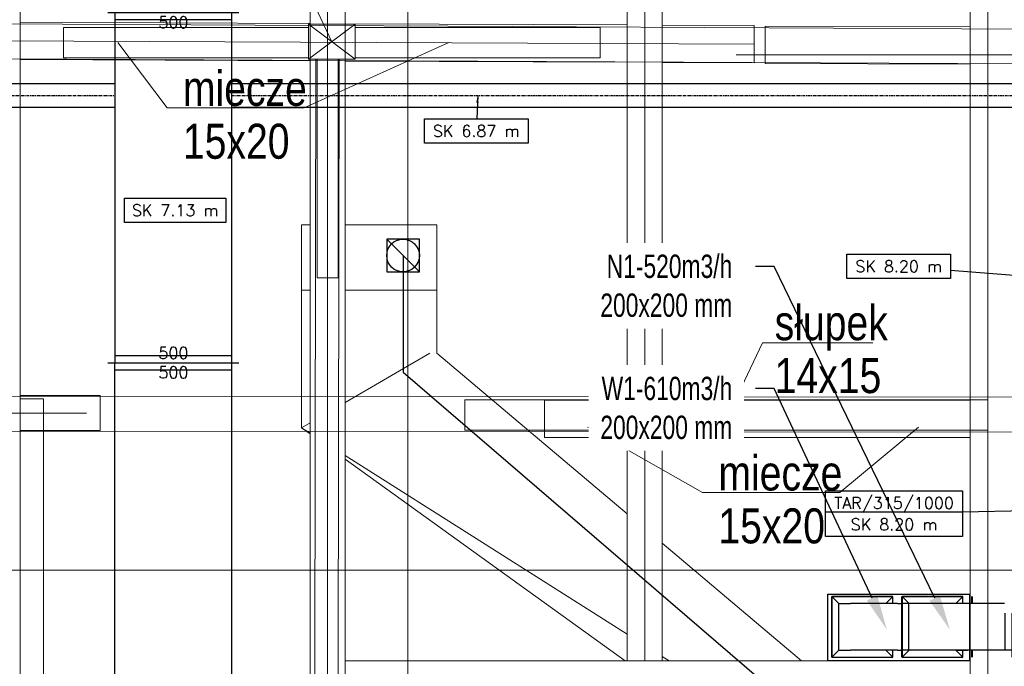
# Model space of a CAD drawing. Header units: millimetres. Extents: x -573548 to 674770, y -246895 to -89040.
# Tile 178 of 199: x 93754 to 97972, y -173894 to -171123. Entities that reach past the tile are written whole.
import ezdxf
from ezdxf import colors
from ezdxf.entities.mleader import LeaderData, LeaderLine
from ezdxf.enums import TextEntityAlignment as Align
from ezdxf.math import Vec2, Vec3

# ---------------------------------------------------------------- set-up
doc = ezdxf.new("R2010")
doc.units = ezdxf.units.MM
doc.linetypes.add('Oś', pattern=[22.225, 12.7, -3.175, 3.175, -3.175])
for name, color, linetype in [('__S_WM_OPIS', 151, 'Continuous'), ('FLUID-W1', 7, 'Continuous'), ('FLUID-W2', 7, 'Continuous'), ('FLUID-W2-50-INF', 7, 'Continuous'), ('FLUID-W2-SYM', 7, 'Continuous'), ('FLUID-WYRZUTOWY-50-DIM', 7, 'Continuous'), ('FLUID-WYRZUTOWY-50-INF', 7, 'Continuous')]:
    doc.layers.add(name, color=color, linetype=linetype)
for name, color, linetype, lineweight in [('A.05 RZUT PODDASZA_is$0$opisy inne_Nr_pióra__1', 8, 'Continuous', 9), ('A.05 RZUT PODDASZA_is$0$OSIE_Nr_pióra__1', 8, 'Continuous', 9), ('A.05 RZUT PODDASZA_is$0$platew_Nr_pióra__1', 8, 'Continuous', 9), ('A.05 RZUT PODDASZA_is$0$podwaliny_Nr_pióra__7', 8, 'Continuous', 9), ('A.05 RZUT PODDASZA_is$0$Structural - Grid', 8, 'Continuous', 9), ('A.05 RZUT PODDASZA_is$0$Structural - Grid_Nr_pióra__17', 8, 'Continuous', 9), ('A.05 RZUT PODDASZA_is$0$WIDOK_Nr_pióra__1', 8, 'Continuous', 9), ('A.05 RZUT PODDASZA_is$0$wiezba_Nr_pióra__1', 8, 'Continuous', 9), ('A.05 RZUT PODDASZA_is$0$wiezba_Nr_pióra__2', 8, 'Continuous', 9), ('A.05 RZUT PODDASZA_is$0$wiezba_Nr_pióra__41', 8, 'Continuous', 9), ('FLUID-G', 7, 'Continuous', 30), ('FLUID-N1', 7, 'Continuous', 30), ('FLUID-WYRZUTOWY', 7, 'Continuous', 30)]:
    doc.layers.add(name, color=color, linetype=linetype, lineweight=lineweight)
doc.styles.add('A.05 RZUT PODDASZA_is$0$STYL_AUTOMATYCZNY_1', font='Arial.ttf')
doc.styles.add('A.05 RZUT PODDASZA_is$0$STYL_AUTOMATYCZNY_6', font='Arial.ttf', dxfattribs={"width": 0.7})
doc.styles.add('FDBES', font='simplex.shx')
doc.styles.add('WĄSKI 2', font='arial.ttf', dxfattribs={"width": 0.7})
doc.dimstyles.new('FDBES', dxfattribs={"dimscale": 50, "dimtxt": 4, "dimasz": 2.5, "dimexe": 0.8, "dimexo": 2, "dimgap": 1, "dimtad": 1, "dimdsep": 46, "dimtxsty": 'FDBES', "dimcen": 2.5, "dimclrd": 4, "dimclre": 5, "dimadec": 0, "dimazin": 0, "dimtfac": 1, "dimtmove": 0, "dimatfit": 3, "dimfxl": 1, "dimarcsym": 0})

# ---------------------------------------------------------------- blocks, each defined once
blk = doc.blocks.new('A.05 RZUT PODDASZA_is$0$Standardowy znacznik osi')
at = {"layer": 'A.05 RZUT PODDASZA_is$0$Structural - Grid_Nr_pióra__17'}
blk.add_line((1000, 0), (17855.4, 0), dxfattribs=at)
at = {"layer": 'A.05 RZUT PODDASZA_is$0$Structural - Grid_Nr_pióra__17', "style": 'A.05 RZUT PODDASZA_is$0$STYL_AUTOMATYCZNY_1'}
for tag, p in [('AC_MarkerText_1_0', (5, -80)), ('AC_MarkerText_1_1', (19360.4, -80))]:
    blk.add_attdef(tag, text='', height=350, rotation=270, dxfattribs=at).set_placement(p, align=Align.TOP_CENTER)
blk = doc.blocks.new('A.05 RZUT PODDASZA_is$0$Standardowy znacznik osi_4')
at = {"layer": 'A.05 RZUT PODDASZA_is$0$Structural - Grid_Nr_pióra__17'}
blk.add_line((1000, 0), (42868.7, 0), dxfattribs=at)
at = {"layer": 'A.05 RZUT PODDASZA_is$0$Structural - Grid_Nr_pióra__17', "style": 'A.05 RZUT PODDASZA_is$0$STYL_AUTOMATYCZNY_1'}
for tag, p in [('AC_MarkerText_1_0', (-250, -335)), ('AC_MarkerText_1_1', (44118.7, -335))]:
    blk.add_attdef(tag, text='', height=350, rotation=180, dxfattribs=at).set_placement(p, align=Align.TOP_CENTER)
blk = doc.blocks.new('A.05 RZUT PODDASZA_is')
at = {"layer": 'A.05 RZUT PODDASZA_is$0$opisy inne_Nr_pióra__1'}
for points in [[(95042.2, -96217.6), (94889.2, -95891.6), (94416.5, -95891.6)], [(94125.7, -96220.4), (94335.9, -96500.2), (94923.8, -96500.2), (95543, -96220.4)], [(96732.3, -97833.8), (96887.1, -97507.8), (97359.7, -97507.8)], [(96137.3, -97868.7), (96629.9, -98148.5), (97217.8, -98148.5), (97554.6, -97868.7)]]:
    blk.add_lwpolyline(points, dxfattribs=at)
at = {"layer": 'A.05 RZUT PODDASZA_is$0$OSIE_Nr_pióra__1'}
for p, q in [((95023.7, -93185.2), (95023.7, -105475.2)), ((96382.3, -93185.2), (96382.3, -98870.3)), ((97852.3, -93185.2), (97852.3, -105475.2)), ((96851.9, -96227.7), (90922.1, -96201.7)), ((107812.3, -96273.8), (96774.8, -96273.8)), ((93991.1, -97808.8), (90693.2, -97808.8))]:
    blk.add_line(p, q, dxfattribs=at)
at = {"layer": 'A.05 RZUT PODDASZA_is$0$platew_Nr_pióra__1'}
for p, q in [((90752.3, -96126.8), (113537.6, -96240.3)), ((90902.6, -96276.7), (113537.6, -96389.2)), ((92557.2, -97735), (112127.3, -97757.3)), ((92708.3, -97885.2), (112127.3, -97907.3))]:
    blk.add_line(p, q, dxfattribs=at)
at = {"layer": 'A.05 RZUT PODDASZA_is$0$podwaliny_Nr_pióra__7'}
for points in [[(94948.7, -96139.6), (93707.3, -96134.3)], [(96307.3, -96145.4), (95098.7, -96140.3)], [(96457.3, -96306.1), (96851.9, -96307.7), (96851.9, -96147.7), (96457.3, -96146.1)], [(97777.3, -96153.2), (96898.3, -96150.5), (96898.3, -96310.5), (97777.3, -96313.2)], [(93707.3, -96294.3), (94948.7, -96299.6)], [(95098.7, -96300.3), (96307.3, -96305.4)], [(94050.1, -97883.8), (94050.1, -97733.8), (93707.3, -97733.8)], [(96307.3, -97753.8), (95952.9, -97753.8), (95952.9, -97913.8), (96307.3, -97913.8)], [(97777.3, -97753.8), (96457.3, -97753.8)], [(93707.3, -97883.8), (94050.1, -97883.8)], [(96457.3, -97913.8), (97777.3, -97913.8)]]:
    blk.add_lwpolyline(points, dxfattribs=at)
at = {"layer": 'A.05 RZUT PODDASZA_is$0$WIDOK_Nr_pióra__1'}
for p, q in [((94912.3, -97871.7), (94912.3, -97001.7)), ((94948.7, -97001.7), (94912.3, -97001.7)), ((95492.3, -97001.7), (95098.7, -97001.7)), ((95492.3, -97551.7), (95492.3, -97001.7)), ((94948.7, -97282.1), (94912.3, -97282.1)), ((95492.3, -97282.1), (95098.7, -97282.1)), ((95462.3, -97551.7), (95098.7, -97763.2)), ((95492.3, -97551.7), (96307.3, -98239.9)), ((94948.7, -97850.5), (94912.3, -97871.7)), ((94912.3, -97871.7), (94948.7, -97894.8)), ((94912.3, -97871.7), (94948.7, -97898)), ((95098.7, -97990), (96307.3, -98756.6)), ((95098.7, -98006), (96298.9, -98870.3)), ((96457.3, -98366.6), (97053.7, -98870.3)), ((96457.3, -98851.8), (96486.5, -98870.3))]:
    blk.add_line(p, q, dxfattribs=at)
for points in [[(94973.7, -96292.6), (95073.7, -96292.6), (95063.8, -102289.8), (94963.8, -102289.8)], [(93707.3, -97747.6), (93807.3, -97747.6), (93807.3, -100777.3), (93707.3, -100777.3)]]:
    blk.add_lwpolyline(points, close=True, dxfattribs=at)
at = {"layer": 'A.05 RZUT PODDASZA_is$0$wiezba_Nr_pióra__1'}
for points in [[(94942.2, -96286.9), (93892.2, -96286.9), (93892.2, -96156.9), (94942.2, -96156.9)], [(95142.2, -96286.9), (96192.2, -96286.9), (96192.2, -96156.9), (95142.2, -96156.9)], [(95068.8, -96292.9), (95068.8, -97228.9), (94978.8, -97228.9), (94978.8, -96293)], [(96662.3, -97881.9), (95612.3, -97881.9), (95612.3, -97751.9), (96662.3, -97751.9)], [(96802.3, -97881.9), (97852.3, -97881.9), (97852.3, -97751.9), (96802.3, -97751.9)]]:
    blk.add_lwpolyline(points, close=True, dxfattribs=at)
at = {"layer": 'A.05 RZUT PODDASZA_is$0$wiezba_Nr_pióra__2'}
for p, q in [((93707.3, -93185.2), (93707.3, -105475.2)), ((94948.7, -93185.2), (94948.7, -105475.2)), ((95098.7, -93185.2), (95098.7, -105475.2)), ((96307.3, -93185.2), (96307.3, -98870.3)), ((96457.3, -93185.2), (96457.3, -98870.3)), ((97777.3, -93185.2), (97777.3, -105475.2)), ((95098.7, -98870.3), (97777.3, -98870.3))]:
    blk.add_line(p, q, dxfattribs=at)
at = {"layer": 'A.05 RZUT PODDASZA_is$0$wiezba_Nr_pióra__41'}
for p, q in [((94942.2, -96292.6), (95142.2, -96142.6)), ((94942.2, -96142.6), (95142.2, -96292.6)), ((96662.3, -97886.9), (96802.3, -97746.9)), ((96662.3, -97746.9), (96802.3, -97886.9))]:
    blk.add_line(p, q, dxfattribs=at)
for points in [[(94942.2, -96292.6), (95142.2, -96292.6), (95142.2, -96142.6), (94942.2, -96142.6)], [(96662.3, -97886.9), (96802.3, -97886.9), (96802.3, -97746.9), (96662.3, -97746.9)]]:
    blk.add_lwpolyline(points, close=True, dxfattribs=at)
at = {"layer": 'A.05 RZUT PODDASZA_is$0$Structural - Grid', "zscale": 1000}
for name, p, rotation in [('A.05 RZUT PODDASZA_is$0$Standardowy znacznik osi', (95367.3, -108395.1), 90), ('A.05 RZUT PODDASZA_is$0$Standardowy znacznik osi_4', (121683.4, -98482.5), 180)]:
    blk.add_blockref(name, p, dxfattribs=dict(at, rotation=rotation))
at = {"layer": 'A.05 RZUT PODDASZA_is$0$opisy inne_Nr_pióra__1', "char_height": 150, "attachment_point": 1, "line_spacing_factor": 0.906268, "style": 'A.05 RZUT PODDASZA_is$0$STYL_AUTOMATYCZNY_6'}
for s, insert in [('\\A1;{\\pql;\\fArial|b0|i0|c238|p0;\\W0.800000;miecze    \\P\\pql;\\fArial|b0|i0|c238|p0;\\W0.800000;15x20}', (94404, -96342.3)), ('\\A1;{\\pql;\\fArial|b0|i0|c238|p0;\\W0.800000;słupek\\P\\pql;\\fArial|b0|i0|c238|p0;\\W0.800000;14x15}', (96939.2, -97346.6)), ('\\A1;{\\pql;\\fArial|b0|i0|c238|p0;\\W0.800000;miecze    \\P\\pql;\\fArial|b0|i0|c238|p0;\\W0.800000;15x20}', (96698, -97990.6))]:
    blk.add_mtext(s, dxfattribs=dict(at, insert=insert))
blk = doc.blocks.new('*U60460')
at = {"color": 6, "linetype": 'Continuous', "lineweight": -2}
for p, q in [((0, 130, 130), (0, -130, 130)), ((0, 130, -130), (0, 130, -100)), ((0, 130, 100), (0, 130, 130)), ((0, -130, -130), (0, 130, -130)), ((0, -130, 130), (0, -130, -130))]:
    blk.add_line(p, q, dxfattribs=at)
at = {"color": 0, "linetype": 'ByBlock', "lineweight": -2}
for p, q in [((0, 100, 100), (0, 130, 130)), ((0, 130, -130), (0, 100, -100)), ((0, -130, -130), (0, -100, -100)), ((0, -130, 130), (0, -100, 100))]:
    blk.add_line(p, q, dxfattribs=at)
at = {"color": 6, "linetype": 'Continuous', "lineweight": -3}
blk.add_line((0, 100, -100), (0, 100, -100), dxfattribs=at)
blk.add_line((0, 100, -100), (0, 100, -100), dxfattribs=at)
blk = doc.blocks.new('*U60479')
at = {"color": 5, "linetype": 'Continuous', "lineweight": -2}
for p, q in [((0, 130, 130), (0, -130, 130)), ((0, 130, -130), (0, 130, -100)), ((0, 130, 100), (0, 130, 130)), ((0, -130, -130), (0, 130, -130)), ((0, -130, 130), (0, -130, 100)), ((0, -130, -100), (0, -130, -130))]:
    blk.add_line(p, q, dxfattribs=at)
at = {"color": 0, "linetype": 'ByBlock', "lineweight": -2}
for p, q in [((0, 100, 100), (0, 130, 130)), ((0, 130, -130), (0, 100, -100)), ((0, -130, -130), (0, -100, -100)), ((0, -130, 130), (0, -100, 100))]:
    blk.add_line(p, q, dxfattribs=at)
at = {"color": 5, "linetype": 'Continuous', "lineweight": -3}
blk.add_line((0, 100, -100), (0, 100, -100), dxfattribs=at)
blk.add_line((0, 100, -100), (0, 100, -100), dxfattribs=at)
blk = doc.blocks.new('*U60462')
at = {"color": 6, "linetype": 'Continuous', "lineweight": -2}
for p, q in [((236.5, -130), (236.5, 130)), ((-236.5, -130), (-236.5, 59.2))]:
    blk.add_line(p, q, dxfattribs=at)
at = {"color": 0, "linetype": 'ByBlock', "lineweight": -2}
for p, q in [((-202.7, 100), (236.5, 100)), ((-236.5, -100), (236.5, -100))]:
    blk.add_line(p, q, dxfattribs=at)
at = {"color": 6, "linetype": 'Continuous', "lineweight": -3}
for p, q in [((206.5, -100), (206.5, 100)), ((-206.5, -100), (-206.5, 59.2))]:
    blk.add_line(p, q, dxfattribs=at)
blk = doc.blocks.new('*U60481')
at = {"color": 5, "linetype": 'Continuous', "lineweight": -2}
for p, q in [((88, 100), (88, 130)), ((-88, -130), (-88, -100)), ((88, -130), (88, -100))]:
    blk.add_line(p, q, dxfattribs=at)
blk = doc.blocks.new('*U52295')
at = {"color": 220, "linetype": 'Continuous', "lineweight": -2}
for p, q in [((-750, 280), (-750, -280)), ((750, 280), (750, -280))]:
    blk.add_line(p, q, dxfattribs=at)
at = {"color": 0, "linetype": 'ByBlock', "lineweight": -2}
for p, q in [((750, 250), (-750, 250)), ((-750, -250), (750, -250))]:
    blk.add_line(p, q, dxfattribs=at)
at = {"color": 220, "linetype": 'Continuous', "lineweight": -3}
for p, q in [((-720, 250), (-720, -250)), ((720, 250), (720, -250))]:
    blk.add_line(p, q, dxfattribs=at)
blk = doc.blocks.new('*U52296')
at = {"color": 220, "linetype": 'Continuous', "lineweight": -2}
for p, q in [((-727.5, 0, 280), (-727.5, 0, -280)), ((727.5, 0, 280), (727.5, 0, -280))]:
    blk.add_line(p, q, dxfattribs=at)
at = {"color": 0, "linetype": 'ByBlock', "lineweight": -2}
for p, q in [((-727.5, 0, -250), (727.5, 0, -250)), ((-727.5, 0, 250), (727.5, 0, 250))]:
    blk.add_line(p, q, dxfattribs=at)
at = {"color": 220, "linetype": 'Continuous', "lineweight": -3}
for p, q in [((-697.5, 0, 250), (-697.5, 0, -250)), ((697.5, 0, 250), (697.5, 0, -250))]:
    blk.add_line(p, q, dxfattribs=at)
blk = doc.blocks.new('*U60445')
at = {"color": 0, "linetype": 'ByBlock', "lineweight": -2}
for p, q in [((-1554.2, 50), (-2489.5, 50)), ((2306.3, 50), (-1054.2, 50)), ((-2489.5, -50), (-1554.2, -50)), ((-1054.2, -50), (2306.3, -50))]:
    blk.add_line(p, q, dxfattribs=at)
at = {"layer": 'FLUID-W2-SYM', "color": 7, "linetype": 'Oś', "lineweight": -3}
for p, q in [((-2489.5, 0), (-1554.2, 0)), ((-1054.2, 0), (2306.3, 0))]:
    blk.add_line(p, q, dxfattribs=at)
blk = doc.blocks.new('*U58857')
at = {"lineweight": -2}
blk.add_lwpolyline([(-209.5, -45.5), (224.8, -45.5), (224.8, -148.8), (-209.5, -148.8)], close=True, dxfattribs=at)
at = {"insert": (7.6, -97.2), "char_height": 50, "attachment_point": 5, "line_spacing_factor": 1.1, "style": 'FDBES'}
blk.add_mtext('SK 7.13 m', dxfattribs=at)
blk = doc.blocks.new('*U60480')
at = {"color": 5, "linetype": 'Continuous', "lineweight": -2}
for p, q in [((0, 170, -130), (0, 170, -100)), ((0, 170, 100), (0, 170, 130)), ((0, 170, 130), (0, -90, 130)), ((0, -90, 130), (0, -90, 130)), ((0, -130, 130), (0, -130, 100)), ((0, -130, -100), (0, -130, -130))]:
    blk.add_line(p, q, dxfattribs=at)
at = {"color": 0, "linetype": 'ByBlock', "lineweight": -2}
for p, q in [((0, -60, -100), (0, -110, -100)), ((0, -90, 130), (0, -90, 130))]:
    blk.add_line(p, q, dxfattribs=at)
blk = doc.blocks.new('*U60461')
at = {"color": 6, "linetype": 'Continuous', "lineweight": -2}
for p, q in [((0, 170, -130), (0, 170, 130)), ((0, 170, 130), (0, -90, 130)), ((0, -130, 130), (0, -130, -130))]:
    blk.add_line(p, q, dxfattribs=at)
at = {"color": 0, "linetype": 'ByBlock', "lineweight": -2}
for p, q in [((0, 140, -100), (0, 140, 100)), ((0, 140, 100), (0, 90, 100)), ((0, 140, -100), (0, 90, -100)), ((0, -110, 100), (0, 90, 100)), ((0, -60, -100), (0, 90, -100)), ((0, -110, -100), (0, -60, -100)), ((0, -90, 130), (0, -90, 130)), ((0, -110, 100), (0, -130, 100)), ((0, -110, -100), (0, -130, -100))]:
    blk.add_line(p, q, dxfattribs=at)
blk = doc.blocks.new('*U58841')
at = {"lineweight": -2}
blk.add_lwpolyline([(-228.4, -101.1), (215.4, -101.1), (215.4, -204.5), (-228.4, -204.5)], close=True, dxfattribs=at)
at = {"insert": (-6.5, -152.8), "char_height": 50, "attachment_point": 5, "line_spacing_factor": 1.1, "style": 'FDBES'}
blk.add_mtext('SK 6.87 m', dxfattribs=at)
blk.add_leader([(0, 0), (-4.3, -101.1)], dimstyle='FDBES', override={"dimscale": 12.5, "dimclrd": 256, "dimclre": 256})
blk = doc.blocks.new('*U58853')
at = {"lineweight": -2}
blk.add_line((-387, -8.3), (-973.6, -8.3), dxfattribs=at)
blk.add_lwpolyline([(-973.6, 83.3), (-387, 83.3), (-387, -111.7), (-973.6, -111.7)], close=True, dxfattribs=at)
at = {"insert": (-680.3, -14.2), "char_height": 50, "attachment_point": 5, "line_spacing_factor": 1.1, "style": 'FDBES'}
blk.add_mtext('TAR/315/1000\\PSK 8.20 m', dxfattribs=at)
blk.add_leader([(0, 0), (-387, -8.1)], dimstyle='FDBES', override={"dimscale": 12.5, "dimclrd": 256, "dimclre": 256})
blk = doc.blocks.new('*U58854')
at = {"lineweight": -2}
blk.add_lwpolyline([(-882.2, 104), (-438.4, 104), (-438.4, 0.7), (-882.2, 0.7)], close=True, dxfattribs=at)
at = {"insert": (-660.3, 52.3), "char_height": 50, "attachment_point": 5, "line_spacing_factor": 1.1, "style": 'FDBES'}
blk.add_mtext('SK 8.20 m', dxfattribs=at)
blk.add_leader([(0, 0), (-438.4, 34.7)], dimstyle='FDBES', override={"dimscale": 12.5, "dimclrd": 256, "dimclre": 256})

msp = doc.modelspace()

# ---------------------------------------------------------------- block references
msp.add_blockref('A.05 RZUT PODDASZA_is', (49.4, -75000))

# ---------------------------------------------------------------- next in the draw order: linework, layer by layer
msp.add_lwpolyline([(97216.7, -173584.4), (97823.4, -173584.4), (97823.4, -173870.3), (97216.7, -173870.3)], close=True)
at = {"layer": 'FLUID-G', "color": 3, "linetype": 'Continuous', "elevation": 530}
msp.add_lwpolyline([(95466.3, -172063.6), (95326.3, -172063.6), (95326.3, -172203.6), (95466.3, -172203.6)], close=True, dxfattribs=at)
at = {"layer": 'FLUID-G', "color": 3, "linetype": 'Continuous'}
for points in [[(95466.3, -172203.6), (95326.3, -172063.6)], [(95396.3, -172133.6), (95396.3, -172633), (97247.1, -174226.7)]]:
    msp.add_lwpolyline(points, dxfattribs=at)
msp.add_circle((95396.3, -172133.6), 70, dxfattribs=at)

# ---------------------------------------------------------------- next in the draw order: block references
at = {"layer": 'FLUID-N1', "color": 5, "linetype": 'Continuous', "extrusion": (2.44929e-16, 1, 6.12323e-17), "rotation": 90}
msp.add_blockref('*U60479', (-97664, 6509, -173725), dxfattribs=at)
at = {"layer": 'FLUID-N1', "color": 5, "linetype": 'Continuous', "extrusion": (-1.22465e-16, -2.46519e-32, -1), "rotation": 360}
msp.add_blockref('*U60481', (-97921.7, -173725, -6837.9), dxfattribs=at)
at = {"layer": 'FLUID-W1', "color": 6, "linetype": 'Continuous', "extrusion": (2.44929e-16, 1, 6.12323e-17), "rotation": 90}
msp.add_blockref('*U60460', (-97364, 6684, -173725), dxfattribs=at)
at = {"layer": 'FLUID-W1', "color": 6, "linetype": 'Continuous', "extrusion": (-1.22465e-16, -2.46519e-32, -1), "rotation": 360}
msp.add_blockref('*U60462', (-97770.1, -173725, -7187.8), dxfattribs=at)
at = {"layer": 'FLUID-W2', "color": 6, "linetype": 'Continuous', "rotation": 360}
msp.add_blockref('*U60445', (95716.5, -171447.2, 6920.2), dxfattribs=at)
at = {"layer": 'FLUID-W2-50-INF', "linetype": 'ByBlock'}
msp.add_blockref('*U58841', (95716.5, -171447.2, 6920.2), dxfattribs=at)
at = {"layer": 'FLUID-WYRZUTOWY', "color": 220, "linetype": 'Continuous', "rotation": 89.99999999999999}
msp.add_blockref('*U52295', (94412.4, -171842.8, 7375), dxfattribs=at)
at = {"layer": 'FLUID-WYRZUTOWY', "color": 220, "linetype": 'Continuous', "extrusion": (-1, 2.44929e-16, 6.12323e-17), "rotation": 180}
msp.add_blockref('*U52296', (173320.3, 7375, -94412.4), dxfattribs=at)
at = {"layer": 'FLUID-WYRZUTOWY-50-INF', "linetype": 'ByBlock'}
msp.add_blockref('*U58857', (94412.4, -171842.8, 7375), dxfattribs=at)

# ---------------------------------------------------------------- next in the draw order: texts
at = {"layer": 'FLUID-WYRZUTOWY-50-DIM', "char_height": 50, "attachment_point": 5, "style": 'FDBES'}
for insert in [(94412.4, -171092.8, 7375), (94412.4, -172592.8, 7375)]:
    msp.add_mtext('500\\P500', dxfattribs=dict(at, insert=insert))

# ---------------------------------------------------------------- next in the draw order: leaders
at = {"layer": '__S_WM_OPIS'}
ml = msp.add_multileader_mtext('Standard', dxfattribs=at)
ml.set_content('N1-520m3/h\\P200x200 mm\\P', color=256, style='WĄSKI 2')
ml.set_leader_properties()
ml.build(insert=Vec2(0, 0))
ml.multileader.update_dxf_attribs({"has_text_frame": 1, "dogleg_length": 100, "arrow_head_size": 150})
ctx = ml.context
ctx.base_point, ctx.char_height, ctx.arrow_head_size, ctx.landing_gap_size, ctx.plane_origin = Vec3(96129.1, -172180.5), 100, 150, 100, Vec3(92814.4, -172500.4)
ctx.text_align_type = 2
notes = []
notes.append((ctx, [(0, (1, 1, 0), (96986.9, -172180.5), (-1, 0), 80, [(0, [(97739.3, -173737.3)], 0, [])])]))
ctx.mtext.insert, ctx.mtext.alignment, ctx.mtext.flow_direction = Vec3(96806.9, -172129.7), 3, 5
ctx.mtext.has_bg_fill, ctx.mtext.bg_color, ctx.mtext.bg_scale_factor, ctx.mtext.bg_transparency, ctx.mtext.use_window_bg_color = 1, -1027028792, 1.5, 0, 1
for ctx, leaders in notes:
    for number, flags, end, landing, length, lines in leaders:
        leader = LeaderData()
        leader.index, (leader.has_last_leader_line, leader.has_dogleg_vector, leader.attachment_direction) = number, flags
        leader.last_leader_point, leader.dogleg_vector, leader.dogleg_length = Vec3(end), Vec3(landing), length
        for number, points, colour, breaks in lines:
            line = LeaderLine()
            line.index, line.vertices, line.color, line.breaks = number, Vec3.list(points), colors.encode_raw_color(colour), breaks
            leader.lines.append(line)
        ctx.leaders.append(leader)

# ---------------------------------------------------------------- next in the draw order: block references
at = {"layer": 'FLUID-N1', "color": 5, "linetype": 'Continuous', "extrusion": (1.83697e-16, 1, 4.28626e-16), "rotation": 270}
msp.add_blockref('*U60480', (-97704, 6797.9, -173725), dxfattribs=at)
at = {"layer": 'FLUID-WYRZUTOWY-50-INF', "linetype": 'ByBlock'}
msp.add_blockref('*U58854', (98180.3, -172232.3, 8358.6), dxfattribs=at)

# ---------------------------------------------------------------- next in the draw order: leaders
at = {"layer": '__S_WM_OPIS'}
ml = msp.add_multileader_mtext('Standard', dxfattribs=at)
ml.set_content('W1-610m3/h\\P200x200 mm\\P', color=256, style='WĄSKI 2')
ml.set_leader_properties()
ml.build(insert=Vec2(0, 0))
ml.multileader.update_dxf_attribs({"has_text_frame": 1, "dogleg_length": 100, "arrow_head_size": 150})
ctx = ml.context
ctx.base_point, ctx.char_height, ctx.arrow_head_size, ctx.landing_gap_size, ctx.plane_origin = Vec3(96129.1, -172704.1), 100, 150, 100, Vec3(92814.4, -171984)
ctx.text_align_type = 2
notes = []
notes.append((ctx, [(0, (1, 1, 0), (96986.9, -172704.1), (-1, 0), 80, [(0, [(97469.3, -173737.3)], 0, [])])]))
ctx.mtext.insert, ctx.mtext.alignment, ctx.mtext.flow_direction = Vec3(96806.9, -172653.3), 3, 5
ctx.mtext.has_bg_fill, ctx.mtext.bg_color, ctx.mtext.bg_scale_factor, ctx.mtext.bg_transparency, ctx.mtext.use_window_bg_color = 1, -1027028792, 1.5, 0, 1
for ctx, leaders in notes:
    for number, flags, end, landing, length, lines in leaders:
        leader = LeaderData()
        leader.index, (leader.has_last_leader_line, leader.has_dogleg_vector, leader.attachment_direction) = number, flags
        leader.last_leader_point, leader.dogleg_vector, leader.dogleg_length = Vec3(end), Vec3(landing), length
        for number, points, colour, breaks in lines:
            line = LeaderLine()
            line.index, line.vertices, line.color, line.breaks = number, Vec3.list(points), colors.encode_raw_color(colour), breaks
            leader.lines.append(line)
        ctx.leaders.append(leader)

# ---------------------------------------------------------------- next in the draw order: block references
at = {"layer": 'FLUID-W1', "color": 6, "linetype": 'Continuous', "extrusion": (1.83697e-16, 1, 4.28626e-16), "rotation": 270}
msp.add_blockref('*U60461', (-97404, 7147.8, -173725), dxfattribs=at)
at = {"layer": 'FLUID-WYRZUTOWY-50-INF', "linetype": 'ByBlock'}
msp.add_blockref('*U58853', (98180.3, -173225.8, 8358.6), dxfattribs=at)

doc.saveas('drawing.dxf')
